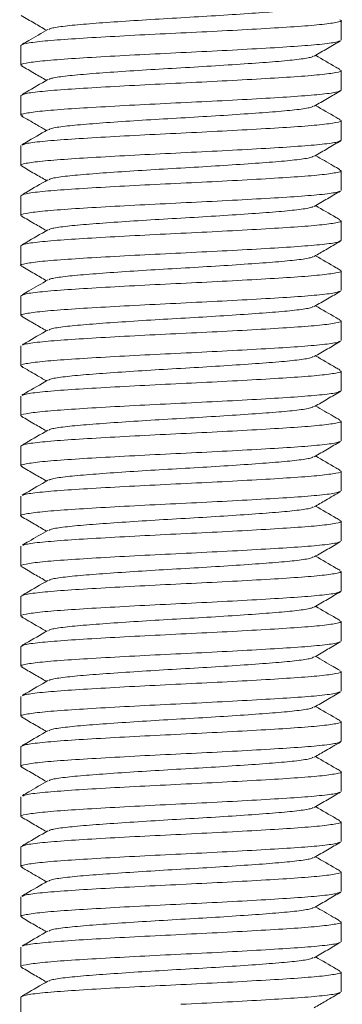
# Model space of a CAD drawing. Header units: millimetres. Extents: x 0 to 210, y 0 to 297.
# Tile 2 of 7: x 65 to 73, y 128 to 153. Entities that reach past the tile are written whole.
import ezdxf

# ---------------------------------------------------------------- set-up
doc = ezdxf.new("R2010")
doc.units = ezdxf.units.MM

msp = doc.modelspace()

# ---------------------------------------------------------------- linework, layer by layer
at = {"color": 7, "linetype": 'Continuous', "lineweight": 15}
for p, q in [((73.221, 152.075), (73.221, 152.567)), ((65.221, 151.942), (65.221, 151.45)), ((73.221, 150.825), (73.221, 151.317)), ((65.221, 150.692), (65.221, 150.2)), ((73.221, 149.575), (73.221, 150.067)), ((65.221, 149.442), (65.221, 148.95)), ((73.221, 148.325), (73.221, 148.817)), ((65.221, 148.192), (65.221, 147.7)), ((73.221, 147.075), (73.221, 147.567)), ((65.221, 146.942), (65.221, 146.45)), ((73.221, 145.825), (73.221, 146.317)), ((65.221, 145.692), (65.221, 145.2)), ((73.221, 144.575), (73.221, 145.067)), ((65.221, 144.442), (65.221, 143.95)), ((73.221, 143.325), (73.221, 143.817)), ((65.221, 143.192), (65.221, 142.7)), ((73.221, 142.075), (73.221, 142.567)), ((65.221, 141.942), (65.221, 141.45)), ((73.221, 140.825), (73.221, 141.317)), ((65.221, 140.692), (65.221, 140.2)), ((73.221, 139.575), (73.221, 140.067)), ((65.221, 139.442), (65.221, 138.95)), ((73.221, 138.325), (73.221, 138.817)), ((65.221, 138.192), (65.221, 137.7)), ((73.221, 137.075), (73.221, 137.567)), ((65.221, 136.942), (65.221, 136.45)), ((73.221, 135.825), (73.221, 136.317)), ((65.221, 135.692), (65.221, 135.2)), ((73.221, 134.575), (73.221, 135.067)), ((65.221, 134.442), (65.221, 133.95)), ((73.221, 133.325), (73.221, 133.817)), ((65.221, 133.192), (65.221, 132.7)), ((73.221, 132.075), (73.221, 132.567)), ((65.221, 131.942), (65.221, 131.45)), ((73.221, 130.825), (73.221, 131.317)), ((65.221, 130.692), (65.221, 130.2)), ((73.221, 129.575), (73.221, 130.067)), ((65.221, 129.442), (65.221, 128.95)), ((73.221, 128.325), (73.221, 128.817)), ((65.221, 128.192), (65.221, 127.564))]:
    msp.add_line(p, q, dxfattribs=at)
for points, knots in [([(72.522, 152.926), (72.506, 152.915), (72.464, 152.888), (72.144, 152.84), (71.614, 152.789), (70.912, 152.738), (70.097, 152.684), (69.221, 152.633), (68.346, 152.582), (67.531, 152.528), (66.829, 152.477), (66.298, 152.426), (65.978, 152.378), (65.937, 152.351), (65.921, 152.34)], [0, 0, 0, 0, 0.0544015, 0.1444488, 0.2329488, 0.3214487, 0.4114961, 0.499996, 0.588496, 0.6785433, 0.7670433, 0.8555432, 0.9455905, 1, 1, 1, 1]), ([(65.229, 152.687), (65.339, 152.624), (65.55, 152.502), (65.761, 152.379), (65.862, 152.321)], [0, 0, 0, 0, 0.521189, 1, 1, 1, 1]), ([(65.221, 151.942), (65.248, 151.958), (65.301, 151.992), (65.721, 152.047), (66.36, 152.098), (67.198, 152.149), (68.174, 152.203), (69.221, 152.254), (70.268, 152.305), (71.245, 152.359), (72.081, 152.41), (72.729, 152.461), (73.116, 152.516), (73.267, 152.554), (73.201, 152.575), (73.188, 152.579)], [0, 0, 0, 0, 0.081166, 0.163747, 0.244913, 0.326079, 0.40866, 0.489826, 0.570992, 0.653573, 0.734739, 0.815905, 0.898487, 0.979652, 1, 1, 1, 1]), ([(65.895, 152.34), (65.737, 152.248), (65.525, 152.125), (65.313, 152.003), (65.26, 151.972)], [0, 0, 0, 0, 0.7476079, 1, 1, 1, 1]), ([(73.179, 152.058), (73.158, 152.047), (73.108, 152.018), (72.719, 151.969), (72.084, 151.918), (71.244, 151.867), (70.269, 151.813), (69.221, 151.762), (68.174, 151.711), (67.198, 151.657), (66.362, 151.606), (65.714, 151.555), (65.325, 151.5), (65.175, 151.461), (65.248, 151.438), (65.266, 151.433)], [0, 0, 0, 0, 0.056517, 0.140733, 0.223505, 0.306277, 0.390493, 0.473265, 0.556037, 0.640253, 0.723025, 0.805797, 0.890013, 0.972785, 1, 1, 1, 1]), ([(72.549, 151.677), (72.658, 151.74), (72.878, 151.868), (73.098, 151.995), (73.208, 152.059)], [0, 0, 0, 0, 0.4998524, 1, 1, 1, 1]), ([(72.522, 151.676), (72.507, 151.666), (72.465, 151.638), (72.144, 151.59), (71.614, 151.539), (70.912, 151.488), (70.097, 151.434), (69.221, 151.383), (68.346, 151.332), (67.531, 151.278), (66.829, 151.227), (66.298, 151.176), (65.979, 151.128), (65.937, 151.101), (65.921, 151.09)], [0, 0, 0, 0, 0.054993, 0.145004, 0.233467, 0.321931, 0.411941, 0.500404, 0.588868, 0.678878, 0.767341, 0.855805, 0.945815, 1, 1, 1, 1]), ([(73.184, 151.346), (73.153, 151.364), (72.952, 151.48), (72.751, 151.597), (72.581, 151.696)], [0, 0, 0, 0, 0.1542065, 1, 1, 1, 1]), ([(65.236, 151.433), (65.346, 151.37), (65.554, 151.249), (65.763, 151.128), (65.861, 151.071)], [0, 0, 0, 0, 0.526966, 1, 1, 1, 1]), ([(65.221, 150.692), (65.248, 150.708), (65.301, 150.742), (65.721, 150.797), (66.36, 150.848), (67.198, 150.899), (68.174, 150.953), (69.221, 151.004), (70.268, 151.055), (71.245, 151.109), (72.081, 151.16), (72.729, 151.211), (73.118, 151.266), (73.268, 151.305), (73.195, 151.328), (73.177, 151.334)], [0, 0, 0, 0, 0.080639, 0.162685, 0.243324, 0.323963, 0.406009, 0.486648, 0.567287, 0.649333, 0.729972, 0.810611, 0.892657, 0.973296, 1, 1, 1, 1]), ([(65.895, 151.09), (65.714, 150.985), (65.502, 150.862), (65.29, 150.739), (65.259, 150.721)], [0, 0, 0, 0, 0.854004, 1, 1, 1, 1]), ([(73.221, 150.825), (73.195, 150.808), (73.142, 150.774), (72.722, 150.719), (72.083, 150.668), (71.244, 150.617), (70.269, 150.563), (69.221, 150.512), (68.174, 150.461), (67.198, 150.407), (66.362, 150.356), (65.714, 150.305), (65.325, 150.25), (65.175, 150.211), (65.248, 150.188), (65.267, 150.182)], [0, 0, 0, 0, 0.0805937, 0.1625934, 0.2431871, 0.3237807, 0.4057805, 0.4863741, 0.5669678, 0.6489675, 0.7295612, 0.8101548, 0.8921546, 0.9727482, 1, 1, 1, 1]), ([(72.548, 150.426), (72.658, 150.49), (72.878, 150.617), (73.097, 150.745), (73.207, 150.808)], [0, 0, 0, 0, 0.499861, 1, 1, 1, 1]), ([(72.522, 150.426), (72.506, 150.415), (72.464, 150.388), (72.144, 150.34), (71.614, 150.289), (70.912, 150.238), (70.097, 150.184), (69.221, 150.133), (68.346, 150.082), (67.531, 150.028), (66.829, 149.977), (66.297, 149.926), (65.971, 149.877), (65.929, 149.848), (65.912, 149.836)], [0, 0, 0, 0, 0.05402, 0.143419, 0.231282, 0.319145, 0.408544, 0.496407, 0.58427, 0.673669, 0.761532, 0.849395, 0.938794, 1, 1, 1, 1]), ([(73.185, 150.096), (73.154, 150.114), (72.953, 150.23), (72.752, 150.347), (72.581, 150.446)], [0, 0, 0, 0, 0.154492, 1, 1, 1, 1]), ([(65.237, 150.183), (65.36, 150.111), (65.568, 149.99), (65.777, 149.87), (65.862, 149.82)], [0, 0, 0, 0, 0.592149, 1, 1, 1, 1]), ([(65.255, 149.454), (65.277, 149.467), (65.328, 149.497), (65.723, 149.547), (66.359, 149.598), (67.199, 149.649), (68.174, 149.703), (69.221, 149.754), (70.268, 149.805), (71.245, 149.859), (72.081, 149.91), (72.729, 149.961), (73.118, 150.016), (73.268, 150.055), (73.196, 150.078), (73.178, 150.083)], [0, 0, 0, 0, 0.0617132, 0.1455107, 0.2278713, 0.3102319, 0.3940294, 0.47639, 0.5587506, 0.6425481, 0.7249087, 0.8072693, 0.8910668, 0.9734274, 1, 1, 1, 1]), ([(65.888, 149.836), (65.707, 149.731), (65.494, 149.607), (65.281, 149.484), (65.249, 149.465)], [0, 0, 0, 0, 0.849253, 1, 1, 1, 1]), ([(73.221, 149.575), (73.195, 149.558), (73.142, 149.524), (72.722, 149.469), (72.083, 149.418), (71.244, 149.367), (70.269, 149.313), (69.221, 149.262), (68.174, 149.211), (67.198, 149.157), (66.362, 149.106), (65.714, 149.055), (65.325, 149), (65.175, 148.961), (65.247, 148.939), (65.264, 148.933)], [0, 0, 0, 0, 0.08073, 0.162868, 0.243598, 0.324328, 0.406467, 0.487196, 0.567926, 0.650065, 0.730795, 0.811525, 0.893663, 0.974393, 1, 1, 1, 1]), ([(72.554, 149.18), (72.664, 149.244), (72.884, 149.371), (73.104, 149.499), (73.213, 149.562)], [0, 0, 0, 0, 0.4998651, 1, 1, 1, 1]), ([(72.531, 149.18), (72.514, 149.168), (72.472, 149.139), (72.145, 149.09), (71.614, 149.039), (70.912, 148.988), (70.097, 148.934), (69.221, 148.883), (68.346, 148.832), (67.531, 148.778), (66.829, 148.727), (66.298, 148.676), (65.978, 148.628), (65.937, 148.601), (65.921, 148.59)], [0, 0, 0, 0, 0.061194, 0.150593, 0.238456, 0.326319, 0.415718, 0.503581, 0.591444, 0.680843, 0.768706, 0.856569, 0.945968, 1, 1, 1, 1]), ([(73.183, 148.847), (73.13, 148.878), (72.929, 148.994), (72.728, 149.11), (72.581, 149.196)], [0, 0, 0, 0, 0.2662176, 1, 1, 1, 1]), ([(65.235, 148.934), (65.345, 148.87), (65.554, 148.749), (65.762, 148.628), (65.861, 148.571)], [0, 0, 0, 0, 0.526293, 1, 1, 1, 1]), ([(65.221, 148.192), (65.248, 148.208), (65.301, 148.242), (65.721, 148.297), (66.36, 148.348), (67.198, 148.399), (68.174, 148.453), (69.221, 148.504), (70.268, 148.555), (71.245, 148.609), (72.081, 148.66), (72.729, 148.711), (73.118, 148.766), (73.268, 148.805), (73.194, 148.828), (73.176, 148.834)], [0, 0, 0, 0, 0.080582, 0.16257, 0.243151, 0.323733, 0.405721, 0.486303, 0.566885, 0.648872, 0.729454, 0.810036, 0.892024, 0.972605, 1, 1, 1, 1]), ([(65.895, 148.59), (65.714, 148.485), (65.502, 148.362), (65.29, 148.239), (65.259, 148.221)], [0, 0, 0, 0, 0.853878, 1, 1, 1, 1]), ([(73.177, 148.308), (73.157, 148.296), (73.107, 148.268), (72.719, 148.219), (72.084, 148.168), (71.244, 148.117), (70.269, 148.063), (69.221, 148.012), (68.174, 147.961), (67.198, 147.907), (66.362, 147.856), (65.714, 147.805), (65.325, 147.75), (65.175, 147.711), (65.247, 147.688), (65.265, 147.683)], [0, 0, 0, 0, 0.055624, 0.139941, 0.222813, 0.305685, 0.390003, 0.472875, 0.555746, 0.640064, 0.722936, 0.805808, 0.890126, 0.972997, 1, 1, 1, 1]), ([(72.548, 147.926), (72.658, 147.99), (72.877, 148.117), (73.097, 148.245), (73.207, 148.308)], [0, 0, 0, 0, 0.499863, 1, 1, 1, 1]), ([(73.184, 147.596), (73.153, 147.614), (72.952, 147.731), (72.751, 147.847), (72.581, 147.946)], [0, 0, 0, 0, 0.15413, 1, 1, 1, 1]), ([(65.235, 147.683), (65.345, 147.62), (65.554, 147.499), (65.763, 147.378), (65.861, 147.321)], [0, 0, 0, 0, 0.526785, 1, 1, 1, 1]), ([(72.521, 147.926), (72.506, 147.915), (72.464, 147.888), (72.144, 147.84), (71.614, 147.789), (70.912, 147.738), (70.097, 147.684), (69.221, 147.633), (68.346, 147.582), (67.531, 147.528), (66.829, 147.477), (66.298, 147.426), (65.978, 147.378), (65.936, 147.35), (65.92, 147.34)], [0, 0, 0, 0, 0.054173, 0.144183, 0.232647, 0.32111, 0.41112, 0.499584, 0.588047, 0.678057, 0.766521, 0.854984, 0.944994, 1, 1, 1, 1]), ([(65.221, 146.942), (65.248, 146.958), (65.301, 146.992), (65.721, 147.047), (66.36, 147.098), (67.198, 147.149), (68.174, 147.203), (69.221, 147.254), (70.268, 147.305), (71.245, 147.359), (72.081, 147.41), (72.729, 147.461), (73.118, 147.516), (73.268, 147.555), (73.195, 147.578), (73.176, 147.584)], [0, 0, 0, 0, 0.080622, 0.16265, 0.243271, 0.323893, 0.405921, 0.486542, 0.567164, 0.649192, 0.729814, 0.810435, 0.892463, 0.973085, 1, 1, 1, 1]), ([(65.894, 147.34), (65.713, 147.235), (65.501, 147.111), (65.289, 146.989), (65.258, 146.971)], [0, 0, 0, 0, 0.853459, 1, 1, 1, 1]), ([(73.221, 147.075), (73.195, 147.058), (73.142, 147.024), (72.722, 146.969), (72.083, 146.918), (71.244, 146.867), (70.269, 146.813), (69.221, 146.762), (68.174, 146.711), (67.198, 146.657), (66.362, 146.606), (65.714, 146.555), (65.327, 146.5), (65.176, 146.462), (65.241, 146.441), (65.254, 146.437)], [0, 0, 0, 0, 0.081201, 0.163818, 0.245019, 0.32622, 0.408837, 0.490038, 0.571238, 0.653856, 0.735056, 0.816257, 0.898875, 0.980075, 1, 1, 1, 1]), ([(72.548, 146.676), (72.644, 146.732), (72.863, 146.859), (73.083, 146.986), (73.206, 147.058)], [0, 0, 0, 0, 0.437524, 1, 1, 1, 1]), ([(72.522, 146.676), (72.506, 146.665), (72.464, 146.638), (72.144, 146.59), (71.614, 146.539), (70.912, 146.488), (70.097, 146.434), (69.221, 146.383), (68.346, 146.332), (67.531, 146.278), (66.829, 146.227), (66.298, 146.176), (65.978, 146.128), (65.937, 146.101), (65.921, 146.09)], [0, 0, 0, 0, 0.054402, 0.144449, 0.232949, 0.321449, 0.411496, 0.499996, 0.588496, 0.678543, 0.767043, 0.855543, 0.945591, 1, 1, 1, 1]), ([(73.194, 146.34), (73.162, 146.359), (72.957, 146.477), (72.753, 146.595), (72.581, 146.695)], [0, 0, 0, 0, 0.157297, 1, 1, 1, 1]), ([(65.221, 145.692), (65.248, 145.708), (65.301, 145.742), (65.721, 145.797), (66.36, 145.848), (67.198, 145.899), (68.174, 145.953), (69.221, 146.004), (70.268, 146.055), (71.245, 146.109), (72.081, 146.16), (72.729, 146.211), (73.116, 146.266), (73.267, 146.304), (73.201, 146.325), (73.188, 146.329)], [0, 0, 0, 0, 0.081166, 0.163747, 0.244913, 0.326079, 0.40866, 0.489826, 0.570992, 0.653573, 0.734739, 0.815905, 0.898487, 0.979652, 1, 1, 1, 1]), ([(65.229, 146.437), (65.339, 146.374), (65.55, 146.252), (65.761, 146.129), (65.862, 146.071)], [0, 0, 0, 0, 0.521189, 1, 1, 1, 1]), ([(65.895, 146.09), (65.737, 145.998), (65.525, 145.875), (65.313, 145.753), (65.26, 145.722)], [0, 0, 0, 0, 0.747608, 1, 1, 1, 1]), ([(73.179, 145.808), (73.158, 145.797), (73.108, 145.768), (72.719, 145.719), (72.084, 145.668), (71.244, 145.617), (70.269, 145.563), (69.221, 145.512), (68.174, 145.461), (67.198, 145.407), (66.362, 145.356), (65.714, 145.305), (65.325, 145.25), (65.175, 145.211), (65.248, 145.188), (65.266, 145.183)], [0, 0, 0, 0, 0.056517, 0.140733, 0.223505, 0.306277, 0.390493, 0.473265, 0.556037, 0.640253, 0.723025, 0.805797, 0.890013, 0.972785, 1, 1, 1, 1]), ([(72.549, 145.427), (72.658, 145.49), (72.878, 145.618), (73.098, 145.745), (73.208, 145.809)], [0, 0, 0, 0, 0.499852, 1, 1, 1, 1]), ([(72.522, 145.426), (72.507, 145.416), (72.465, 145.388), (72.144, 145.34), (71.614, 145.289), (70.912, 145.238), (70.097, 145.184), (69.221, 145.133), (68.346, 145.082), (67.531, 145.028), (66.829, 144.977), (66.298, 144.926), (65.979, 144.878), (65.937, 144.851), (65.921, 144.84)], [0, 0, 0, 0, 0.054993, 0.145004, 0.233467, 0.321931, 0.411941, 0.500404, 0.588868, 0.678878, 0.767341, 0.855805, 0.945815, 1, 1, 1, 1]), ([(73.184, 145.096), (73.153, 145.114), (72.952, 145.23), (72.751, 145.347), (72.581, 145.446)], [0, 0, 0, 0, 0.154206, 1, 1, 1, 1]), ([(65.236, 145.183), (65.346, 145.12), (65.554, 144.999), (65.763, 144.878), (65.861, 144.821)], [0, 0, 0, 0, 0.526966, 1, 1, 1, 1]), ([(65.266, 144.459), (65.286, 144.47), (65.336, 144.498), (65.724, 144.547), (66.359, 144.598), (67.199, 144.649), (68.174, 144.703), (69.221, 144.754), (70.268, 144.805), (71.245, 144.859), (72.081, 144.91), (72.729, 144.961), (73.118, 145.016), (73.268, 145.055), (73.195, 145.078), (73.177, 145.084)], [0, 0, 0, 0, 0.055204, 0.13952, 0.22239, 0.30526, 0.389576, 0.472446, 0.555316, 0.639631, 0.722501, 0.805371, 0.889687, 0.972557, 1, 1, 1, 1]), ([(65.895, 144.84), (65.714, 144.735), (65.502, 144.612), (65.29, 144.489), (65.259, 144.471)], [0, 0, 0, 0, 0.854004, 1, 1, 1, 1]), ([(73.177, 144.558), (73.157, 144.546), (73.107, 144.518), (72.719, 144.469), (72.084, 144.418), (71.244, 144.367), (70.269, 144.313), (69.221, 144.262), (68.174, 144.211), (67.198, 144.157), (66.362, 144.106), (65.714, 144.055), (65.325, 144), (65.175, 143.961), (65.248, 143.938), (65.267, 143.932)], [0, 0, 0, 0, 0.055799, 0.14001, 0.222777, 0.305544, 0.389755, 0.472522, 0.55529, 0.639501, 0.722268, 0.805035, 0.889246, 0.972013, 1, 1, 1, 1]), ([(72.548, 144.176), (72.658, 144.24), (72.878, 144.367), (73.097, 144.495), (73.207, 144.558)], [0, 0, 0, 0, 0.499861, 1, 1, 1, 1]), ([(72.522, 144.176), (72.506, 144.165), (72.464, 144.138), (72.144, 144.09), (71.614, 144.039), (70.912, 143.988), (70.097, 143.934), (69.221, 143.883), (68.346, 143.832), (67.531, 143.778), (66.829, 143.727), (66.297, 143.676), (65.971, 143.627), (65.929, 143.598), (65.912, 143.586)], [0, 0, 0, 0, 0.05402, 0.143419, 0.231282, 0.319145, 0.408544, 0.496407, 0.58427, 0.673669, 0.761532, 0.849395, 0.938794, 1, 1, 1, 1]), ([(73.185, 143.846), (73.154, 143.864), (72.953, 143.98), (72.752, 144.097), (72.581, 144.196)], [0, 0, 0, 0, 0.154492, 1, 1, 1, 1]), ([(65.237, 143.933), (65.36, 143.861), (65.568, 143.74), (65.777, 143.62), (65.862, 143.57)], [0, 0, 0, 0, 0.592149, 1, 1, 1, 1]), ([(65.255, 143.204), (65.277, 143.217), (65.328, 143.247), (65.723, 143.297), (66.359, 143.348), (67.199, 143.399), (68.174, 143.453), (69.221, 143.504), (70.268, 143.555), (71.245, 143.609), (72.081, 143.66), (72.729, 143.711), (73.118, 143.766), (73.268, 143.805), (73.196, 143.828), (73.178, 143.833)], [0, 0, 0, 0, 0.061713, 0.145511, 0.227871, 0.310232, 0.394029, 0.47639, 0.558751, 0.642548, 0.724909, 0.807269, 0.891067, 0.973427, 1, 1, 1, 1]), ([(65.888, 143.586), (65.707, 143.481), (65.494, 143.357), (65.281, 143.234), (65.249, 143.215)], [0, 0, 0, 0, 0.8492527, 1, 1, 1, 1]), ([(73.188, 143.312), (73.167, 143.299), (73.116, 143.269), (72.72, 143.219), (72.083, 143.168), (71.244, 143.117), (70.269, 143.063), (69.221, 143.012), (68.174, 142.961), (67.198, 142.907), (66.362, 142.856), (65.714, 142.805), (65.325, 142.75), (65.175, 142.711), (65.247, 142.689), (65.264, 142.683)], [0, 0, 0, 0, 0.062152, 0.14595, 0.228312, 0.310673, 0.394471, 0.476833, 0.559194, 0.642993, 0.725354, 0.807716, 0.891514, 0.973875, 1, 1, 1, 1]), ([(72.554, 142.93), (72.664, 142.994), (72.884, 143.121), (73.104, 143.249), (73.213, 143.312)], [0, 0, 0, 0, 0.4998651, 1, 1, 1, 1]), ([(72.531, 142.93), (72.514, 142.918), (72.472, 142.889), (72.145, 142.84), (71.614, 142.789), (70.912, 142.738), (70.097, 142.684), (69.221, 142.633), (68.346, 142.582), (67.531, 142.528), (66.829, 142.477), (66.298, 142.426), (65.978, 142.378), (65.937, 142.351), (65.921, 142.34)], [0, 0, 0, 0, 0.061194, 0.150593, 0.238456, 0.326319, 0.415718, 0.503581, 0.591444, 0.680843, 0.768706, 0.856569, 0.945968, 1, 1, 1, 1]), ([(73.183, 142.597), (73.13, 142.628), (72.929, 142.744), (72.728, 142.86), (72.581, 142.946)], [0, 0, 0, 0, 0.266218, 1, 1, 1, 1]), ([(65.221, 141.942), (65.248, 141.958), (65.301, 141.992), (65.721, 142.047), (66.36, 142.098), (67.198, 142.149), (68.174, 142.203), (69.221, 142.254), (70.268, 142.305), (71.245, 142.359), (72.081, 142.41), (72.729, 142.461), (73.118, 142.516), (73.268, 142.555), (73.194, 142.578), (73.176, 142.584)], [0, 0, 0, 0, 0.080582, 0.16257, 0.243151, 0.323733, 0.405721, 0.486303, 0.566885, 0.648872, 0.729454, 0.810036, 0.892024, 0.972605, 1, 1, 1, 1]), ([(65.235, 142.684), (65.345, 142.62), (65.554, 142.499), (65.762, 142.378), (65.861, 142.321)], [0, 0, 0, 0, 0.526293, 1, 1, 1, 1]), ([(65.895, 142.34), (65.714, 142.235), (65.502, 142.112), (65.29, 141.989), (65.259, 141.971)], [0, 0, 0, 0, 0.8538777, 1, 1, 1, 1]), ([(73.177, 142.058), (73.157, 142.046), (73.107, 142.018), (72.719, 141.969), (72.084, 141.918), (71.244, 141.867), (70.269, 141.813), (69.221, 141.762), (68.174, 141.711), (67.198, 141.657), (66.362, 141.606), (65.714, 141.555), (65.325, 141.5), (65.175, 141.461), (65.247, 141.438), (65.265, 141.433)], [0, 0, 0, 0, 0.055624, 0.139941, 0.222813, 0.305685, 0.390003, 0.472875, 0.555746, 0.640064, 0.722936, 0.805808, 0.890126, 0.972997, 1, 1, 1, 1]), ([(72.548, 141.676), (72.658, 141.74), (72.877, 141.867), (73.097, 141.995), (73.207, 142.058)], [0, 0, 0, 0, 0.499863, 1, 1, 1, 1]), ([(72.521, 141.676), (72.506, 141.665), (72.464, 141.638), (72.144, 141.59), (71.614, 141.539), (70.912, 141.488), (70.097, 141.434), (69.221, 141.383), (68.346, 141.332), (67.531, 141.278), (66.829, 141.227), (66.298, 141.176), (65.978, 141.128), (65.936, 141.1), (65.92, 141.09)], [0, 0, 0, 0, 0.054173, 0.144183, 0.232647, 0.32111, 0.41112, 0.499584, 0.588047, 0.678057, 0.766521, 0.854984, 0.944994, 1, 1, 1, 1]), ([(73.184, 141.346), (73.153, 141.364), (72.952, 141.481), (72.751, 141.597), (72.581, 141.696)], [0, 0, 0, 0, 0.15413, 1, 1, 1, 1]), ([(65.235, 141.433), (65.345, 141.37), (65.554, 141.249), (65.763, 141.128), (65.861, 141.071)], [0, 0, 0, 0, 0.526785, 1, 1, 1, 1]), ([(65.265, 140.708), (65.285, 140.72), (65.335, 140.748), (65.724, 140.797), (66.359, 140.848), (67.199, 140.899), (68.174, 140.953), (69.221, 141.004), (70.268, 141.055), (71.245, 141.109), (72.081, 141.16), (72.729, 141.211), (73.118, 141.266), (73.268, 141.305), (73.195, 141.328), (73.176, 141.334)], [0, 0, 0, 0, 0.056068, 0.140287, 0.223062, 0.305837, 0.390055, 0.47283, 0.555605, 0.639823, 0.722598, 0.805373, 0.889592, 0.972366, 1, 1, 1, 1]), ([(65.894, 141.09), (65.713, 140.985), (65.501, 140.861), (65.289, 140.739), (65.258, 140.721)], [0, 0, 0, 0, 0.853459, 1, 1, 1, 1]), ([(73.176, 140.807), (73.156, 140.796), (73.106, 140.768), (72.719, 140.719), (72.084, 140.668), (71.244, 140.617), (70.269, 140.563), (69.221, 140.512), (68.174, 140.461), (67.198, 140.407), (66.362, 140.356), (65.714, 140.305), (65.327, 140.25), (65.176, 140.212), (65.241, 140.191), (65.254, 140.187)], [0, 0, 0, 0, 0.055261, 0.140211, 0.223704, 0.307197, 0.392147, 0.47564, 0.559133, 0.644083, 0.727577, 0.81107, 0.89602, 0.979513, 1, 1, 1, 1]), ([(72.548, 140.426), (72.644, 140.482), (72.863, 140.609), (73.083, 140.736), (73.206, 140.808)], [0, 0, 0, 0, 0.437524, 1, 1, 1, 1]), ([(72.522, 140.426), (72.506, 140.415), (72.464, 140.388), (72.144, 140.34), (71.614, 140.289), (70.912, 140.238), (70.097, 140.184), (69.221, 140.133), (68.346, 140.082), (67.531, 140.028), (66.829, 139.977), (66.298, 139.926), (65.978, 139.878), (65.937, 139.851), (65.921, 139.84)], [0, 0, 0, 0, 0.054402, 0.144449, 0.232949, 0.321449, 0.411496, 0.499996, 0.588496, 0.678543, 0.767043, 0.855543, 0.945591, 1, 1, 1, 1]), ([(73.194, 140.09), (73.162, 140.109), (72.957, 140.227), (72.753, 140.345), (72.581, 140.445)], [0, 0, 0, 0, 0.157297, 1, 1, 1, 1]), ([(65.229, 140.187), (65.339, 140.124), (65.55, 140.002), (65.761, 139.879), (65.862, 139.821)], [0, 0, 0, 0, 0.521189, 1, 1, 1, 1]), ([(65.267, 139.459), (65.287, 139.47), (65.337, 139.498), (65.724, 139.547), (66.359, 139.598), (67.199, 139.649), (68.174, 139.703), (69.221, 139.754), (70.268, 139.805), (71.245, 139.859), (72.081, 139.91), (72.729, 139.961), (73.116, 140.016), (73.267, 140.054), (73.201, 140.075), (73.188, 140.079)], [0, 0, 0, 0, 0.055093, 0.140018, 0.223487, 0.306956, 0.391881, 0.475349, 0.558818, 0.643743, 0.727212, 0.810681, 0.895606, 0.979075, 1, 1, 1, 1]), ([(65.895, 139.84), (65.737, 139.748), (65.525, 139.625), (65.313, 139.503), (65.26, 139.472)], [0, 0, 0, 0, 0.747608, 1, 1, 1, 1]), ([(73.179, 139.558), (73.158, 139.547), (73.108, 139.518), (72.719, 139.469), (72.084, 139.418), (71.244, 139.367), (70.269, 139.313), (69.221, 139.262), (68.174, 139.211), (67.198, 139.157), (66.362, 139.106), (65.714, 139.055), (65.325, 139), (65.175, 138.961), (65.248, 138.938), (65.266, 138.933)], [0, 0, 0, 0, 0.0565171, 0.1407331, 0.2235051, 0.306277, 0.390493, 0.4732649, 0.5560369, 0.6402529, 0.7230248, 0.8057967, 0.8900127, 0.9727847, 1, 1, 1, 1]), ([(72.549, 139.177), (72.658, 139.24), (72.878, 139.368), (73.098, 139.495), (73.208, 139.559)], [0, 0, 0, 0, 0.499852, 1, 1, 1, 1]), ([(72.522, 139.176), (72.507, 139.166), (72.465, 139.138), (72.144, 139.09), (71.614, 139.039), (70.912, 138.988), (70.097, 138.934), (69.221, 138.883), (68.346, 138.832), (67.531, 138.778), (66.829, 138.727), (66.298, 138.676), (65.979, 138.628), (65.937, 138.601), (65.921, 138.59)], [0, 0, 0, 0, 0.054993, 0.145004, 0.233467, 0.321931, 0.411941, 0.500404, 0.588868, 0.678878, 0.767341, 0.855805, 0.945815, 1, 1, 1, 1]), ([(73.184, 138.846), (73.153, 138.864), (72.952, 138.98), (72.751, 139.097), (72.581, 139.196)], [0, 0, 0, 0, 0.154206, 1, 1, 1, 1]), ([(65.236, 138.933), (65.346, 138.87), (65.554, 138.749), (65.763, 138.628), (65.861, 138.571)], [0, 0, 0, 0, 0.526966, 1, 1, 1, 1]), ([(65.221, 138.192), (65.248, 138.208), (65.301, 138.242), (65.721, 138.297), (66.36, 138.348), (67.198, 138.399), (68.174, 138.453), (69.221, 138.504), (70.268, 138.555), (71.245, 138.609), (72.081, 138.66), (72.729, 138.711), (73.118, 138.766), (73.268, 138.805), (73.195, 138.828), (73.177, 138.834)], [0, 0, 0, 0, 0.080639, 0.162685, 0.243324, 0.323963, 0.406009, 0.486648, 0.567287, 0.649333, 0.729972, 0.810611, 0.892657, 0.973296, 1, 1, 1, 1]), ([(65.895, 138.59), (65.714, 138.485), (65.502, 138.362), (65.29, 138.239), (65.259, 138.221)], [0, 0, 0, 0, 0.854004, 1, 1, 1, 1]), ([(73.221, 138.325), (73.195, 138.308), (73.142, 138.274), (72.722, 138.219), (72.083, 138.168), (71.244, 138.117), (70.269, 138.063), (69.221, 138.012), (68.174, 137.961), (67.198, 137.907), (66.362, 137.856), (65.714, 137.805), (65.325, 137.75), (65.175, 137.711), (65.248, 137.688), (65.267, 137.682)], [0, 0, 0, 0, 0.080594, 0.162593, 0.243187, 0.323781, 0.40578, 0.486374, 0.566968, 0.648968, 0.729561, 0.810155, 0.892155, 0.972748, 1, 1, 1, 1]), ([(72.548, 137.926), (72.658, 137.99), (72.878, 138.117), (73.097, 138.245), (73.207, 138.308)], [0, 0, 0, 0, 0.499861, 1, 1, 1, 1]), ([(72.522, 137.926), (72.506, 137.915), (72.464, 137.888), (72.144, 137.84), (71.614, 137.789), (70.912, 137.738), (70.097, 137.684), (69.221, 137.633), (68.346, 137.582), (67.531, 137.528), (66.829, 137.477), (66.297, 137.426), (65.971, 137.377), (65.929, 137.348), (65.912, 137.336)], [0, 0, 0, 0, 0.05402, 0.143419, 0.231282, 0.319145, 0.408544, 0.496407, 0.58427, 0.673669, 0.761532, 0.849395, 0.938794, 1, 1, 1, 1]), ([(73.185, 137.596), (73.154, 137.614), (72.953, 137.73), (72.752, 137.847), (72.581, 137.946)], [0, 0, 0, 0, 0.154492, 1, 1, 1, 1]), ([(65.237, 137.683), (65.36, 137.611), (65.568, 137.49), (65.777, 137.37), (65.862, 137.32)], [0, 0, 0, 0, 0.592149, 1, 1, 1, 1]), ([(65.221, 136.942), (65.248, 136.958), (65.301, 136.992), (65.721, 137.047), (66.36, 137.098), (67.198, 137.149), (68.174, 137.203), (69.221, 137.254), (70.268, 137.305), (71.245, 137.359), (72.081, 137.41), (72.729, 137.461), (73.118, 137.516), (73.268, 137.555), (73.196, 137.578), (73.178, 137.583)], [0, 0, 0, 0, 0.080694, 0.162797, 0.243491, 0.324186, 0.406288, 0.486982, 0.567677, 0.649779, 0.730474, 0.811168, 0.89327, 0.973965, 1, 1, 1, 1]), ([(65.888, 137.336), (65.707, 137.231), (65.494, 137.107), (65.281, 136.984), (65.249, 136.965)], [0, 0, 0, 0, 0.849253, 1, 1, 1, 1]), ([(73.188, 137.062), (73.167, 137.049), (73.116, 137.019), (72.72, 136.969), (72.083, 136.918), (71.244, 136.867), (70.269, 136.813), (69.221, 136.762), (68.174, 136.711), (67.198, 136.657), (66.362, 136.606), (65.714, 136.555), (65.325, 136.5), (65.175, 136.461), (65.247, 136.439), (65.264, 136.433)], [0, 0, 0, 0, 0.062152, 0.14595, 0.228312, 0.310673, 0.394471, 0.476833, 0.559194, 0.642993, 0.725354, 0.807716, 0.891514, 0.973875, 1, 1, 1, 1]), ([(72.554, 136.68), (72.664, 136.744), (72.884, 136.871), (73.104, 136.999), (73.213, 137.062)], [0, 0, 0, 0, 0.499865, 1, 1, 1, 1]), ([(72.531, 136.68), (72.514, 136.668), (72.472, 136.639), (72.145, 136.59), (71.614, 136.539), (70.912, 136.488), (70.097, 136.434), (69.221, 136.383), (68.346, 136.332), (67.531, 136.278), (66.829, 136.227), (66.298, 136.176), (65.978, 136.128), (65.937, 136.101), (65.921, 136.09)], [0, 0, 0, 0, 0.061194, 0.150593, 0.238456, 0.326319, 0.415718, 0.503581, 0.591444, 0.680843, 0.768706, 0.856569, 0.945968, 1, 1, 1, 1]), ([(73.183, 136.347), (73.13, 136.378), (72.929, 136.494), (72.728, 136.61), (72.581, 136.696)], [0, 0, 0, 0, 0.266218, 1, 1, 1, 1]), ([(65.235, 136.434), (65.345, 136.37), (65.554, 136.249), (65.762, 136.128), (65.861, 136.071)], [0, 0, 0, 0, 0.526293, 1, 1, 1, 1]), ([(65.266, 135.709), (65.286, 135.72), (65.336, 135.748), (65.724, 135.797), (66.359, 135.848), (67.199, 135.899), (68.174, 135.953), (69.221, 136.004), (70.268, 136.055), (71.245, 136.109), (72.081, 136.16), (72.729, 136.211), (73.118, 136.266), (73.268, 136.305), (73.194, 136.328), (73.176, 136.334)], [0, 0, 0, 0, 0.055374, 0.13961, 0.222401, 0.305192, 0.389428, 0.472219, 0.55501, 0.639245, 0.722037, 0.804828, 0.889063, 0.971854, 1, 1, 1, 1]), ([(65.895, 136.09), (65.714, 135.985), (65.502, 135.862), (65.29, 135.739), (65.259, 135.721)], [0, 0, 0, 0, 0.8538777, 1, 1, 1, 1]), ([(73.177, 135.808), (73.157, 135.796), (73.107, 135.768), (72.719, 135.719), (72.084, 135.668), (71.244, 135.617), (70.269, 135.563), (69.221, 135.512), (68.174, 135.461), (67.198, 135.407), (66.362, 135.356), (65.714, 135.305), (65.325, 135.25), (65.175, 135.211), (65.247, 135.188), (65.265, 135.183)], [0, 0, 0, 0, 0.055624, 0.139941, 0.222813, 0.305685, 0.390003, 0.472875, 0.555746, 0.640064, 0.722936, 0.805808, 0.890126, 0.972997, 1, 1, 1, 1]), ([(72.548, 135.426), (72.658, 135.49), (72.877, 135.617), (73.097, 135.745), (73.207, 135.808)], [0, 0, 0, 0, 0.499863, 1, 1, 1, 1]), ([(72.521, 135.426), (72.506, 135.415), (72.464, 135.388), (72.144, 135.34), (71.614, 135.289), (70.912, 135.238), (70.097, 135.184), (69.221, 135.133), (68.346, 135.082), (67.531, 135.028), (66.829, 134.977), (66.298, 134.926), (65.978, 134.878), (65.936, 134.85), (65.92, 134.84)], [0, 0, 0, 0, 0.054173, 0.144183, 0.232647, 0.32111, 0.41112, 0.499584, 0.588047, 0.678057, 0.766521, 0.854984, 0.944994, 1, 1, 1, 1]), ([(73.184, 135.096), (73.153, 135.114), (72.952, 135.231), (72.751, 135.347), (72.581, 135.446)], [0, 0, 0, 0, 0.15413, 1, 1, 1, 1]), ([(65.235, 135.183), (65.345, 135.12), (65.554, 134.999), (65.763, 134.878), (65.861, 134.821)], [0, 0, 0, 0, 0.526785, 1, 1, 1, 1]), ([(65.221, 134.442), (65.248, 134.458), (65.301, 134.492), (65.721, 134.547), (66.36, 134.598), (67.198, 134.649), (68.174, 134.703), (69.221, 134.754), (70.268, 134.805), (71.245, 134.859), (72.081, 134.91), (72.729, 134.961), (73.118, 135.016), (73.268, 135.055), (73.195, 135.078), (73.176, 135.084)], [0, 0, 0, 0, 0.080622, 0.16265, 0.243271, 0.323893, 0.405921, 0.486542, 0.567164, 0.649192, 0.729814, 0.810435, 0.892463, 0.973085, 1, 1, 1, 1]), ([(65.894, 134.84), (65.713, 134.735), (65.501, 134.611), (65.289, 134.489), (65.258, 134.471)], [0, 0, 0, 0, 0.853459, 1, 1, 1, 1]), ([(73.221, 134.575), (73.195, 134.558), (73.142, 134.524), (72.722, 134.469), (72.083, 134.418), (71.244, 134.367), (70.269, 134.313), (69.221, 134.262), (68.174, 134.211), (67.198, 134.157), (66.362, 134.106), (65.714, 134.055), (65.327, 134), (65.176, 133.962), (65.241, 133.941), (65.254, 133.937)], [0, 0, 0, 0, 0.0812007, 0.1638181, 0.2450188, 0.3262195, 0.4088369, 0.4900376, 0.5712383, 0.6538557, 0.7350564, 0.8162572, 0.8988745, 0.9800753, 1, 1, 1, 1]), ([(72.548, 134.176), (72.644, 134.232), (72.863, 134.359), (73.083, 134.486), (73.206, 134.558)], [0, 0, 0, 0, 0.437524, 1, 1, 1, 1]), ([(72.522, 134.176), (72.506, 134.165), (72.464, 134.138), (72.144, 134.09), (71.614, 134.039), (70.912, 133.988), (70.097, 133.934), (69.221, 133.883), (68.346, 133.832), (67.531, 133.778), (66.829, 133.727), (66.298, 133.676), (65.978, 133.628), (65.937, 133.601), (65.921, 133.59)], [0, 0, 0, 0, 0.054402, 0.144449, 0.232949, 0.321449, 0.411496, 0.499996, 0.588496, 0.678543, 0.767043, 0.855543, 0.945591, 1, 1, 1, 1]), ([(73.194, 133.84), (73.162, 133.859), (72.957, 133.977), (72.753, 134.095), (72.581, 134.195)], [0, 0, 0, 0, 0.157297, 1, 1, 1, 1]), ([(65.229, 133.937), (65.339, 133.874), (65.55, 133.752), (65.761, 133.629), (65.862, 133.571)], [0, 0, 0, 0, 0.521189, 1, 1, 1, 1]), ([(65.267, 133.209), (65.287, 133.22), (65.337, 133.248), (65.724, 133.297), (66.359, 133.348), (67.199, 133.399), (68.174, 133.453), (69.221, 133.504), (70.268, 133.555), (71.245, 133.609), (72.081, 133.66), (72.729, 133.711), (73.116, 133.766), (73.267, 133.804), (73.201, 133.825), (73.188, 133.829)], [0, 0, 0, 0, 0.055093, 0.140018, 0.223487, 0.306956, 0.391881, 0.475349, 0.558818, 0.643743, 0.727212, 0.810681, 0.895606, 0.979075, 1, 1, 1, 1]), ([(65.895, 133.59), (65.737, 133.498), (65.525, 133.375), (65.313, 133.253), (65.26, 133.222)], [0, 0, 0, 0, 0.747608, 1, 1, 1, 1]), ([(73.179, 133.308), (73.158, 133.297), (73.108, 133.268), (72.719, 133.219), (72.084, 133.168), (71.244, 133.117), (70.269, 133.063), (69.221, 133.012), (68.174, 132.961), (67.198, 132.907), (66.362, 132.856), (65.714, 132.805), (65.325, 132.75), (65.175, 132.711), (65.248, 132.688), (65.266, 132.683)], [0, 0, 0, 0, 0.056517, 0.140733, 0.223505, 0.306277, 0.390493, 0.473265, 0.556037, 0.640253, 0.723025, 0.805797, 0.890013, 0.972785, 1, 1, 1, 1]), ([(72.549, 132.927), (72.658, 132.99), (72.878, 133.118), (73.098, 133.245), (73.208, 133.309)], [0, 0, 0, 0, 0.499852, 1, 1, 1, 1]), ([(73.184, 132.596), (73.153, 132.614), (72.952, 132.73), (72.751, 132.847), (72.581, 132.946)], [0, 0, 0, 0, 0.154206, 1, 1, 1, 1]), ([(72.522, 132.926), (72.507, 132.916), (72.465, 132.888), (72.144, 132.84), (71.614, 132.789), (70.912, 132.738), (70.097, 132.684), (69.221, 132.633), (68.346, 132.582), (67.531, 132.528), (66.829, 132.477), (66.298, 132.426), (65.979, 132.378), (65.937, 132.351), (65.921, 132.34)], [0, 0, 0, 0, 0.054993, 0.145004, 0.233467, 0.321931, 0.411941, 0.500404, 0.588868, 0.678878, 0.767341, 0.855805, 0.945815, 1, 1, 1, 1]), ([(65.221, 131.942), (65.248, 131.958), (65.301, 131.992), (65.721, 132.047), (66.36, 132.098), (67.198, 132.149), (68.174, 132.203), (69.221, 132.254), (70.268, 132.305), (71.245, 132.359), (72.081, 132.41), (72.729, 132.461), (73.118, 132.516), (73.268, 132.555), (73.195, 132.578), (73.177, 132.584)], [0, 0, 0, 0, 0.080639, 0.162685, 0.243324, 0.323963, 0.406009, 0.486648, 0.567287, 0.649333, 0.729972, 0.810611, 0.892657, 0.973296, 1, 1, 1, 1]), ([(65.236, 132.683), (65.346, 132.62), (65.554, 132.499), (65.763, 132.378), (65.861, 132.321)], [0, 0, 0, 0, 0.526966, 1, 1, 1, 1]), ([(65.895, 132.34), (65.714, 132.235), (65.502, 132.112), (65.29, 131.989), (65.259, 131.971)], [0, 0, 0, 0, 0.854004, 1, 1, 1, 1]), ([(73.177, 132.058), (73.157, 132.046), (73.107, 132.018), (72.719, 131.969), (72.084, 131.918), (71.244, 131.867), (70.269, 131.813), (69.221, 131.762), (68.174, 131.711), (67.198, 131.657), (66.362, 131.606), (65.714, 131.555), (65.325, 131.5), (65.175, 131.461), (65.248, 131.438), (65.267, 131.432)], [0, 0, 0, 0, 0.055799, 0.14001, 0.222777, 0.305544, 0.389755, 0.472522, 0.55529, 0.639501, 0.722268, 0.805035, 0.889246, 0.972013, 1, 1, 1, 1]), ([(72.548, 131.676), (72.658, 131.74), (72.878, 131.867), (73.097, 131.995), (73.207, 132.058)], [0, 0, 0, 0, 0.499861, 1, 1, 1, 1]), ([(72.522, 131.676), (72.506, 131.665), (72.464, 131.638), (72.144, 131.59), (71.614, 131.539), (70.912, 131.488), (70.097, 131.434), (69.221, 131.383), (68.346, 131.332), (67.531, 131.278), (66.829, 131.227), (66.297, 131.176), (65.971, 131.127), (65.929, 131.098), (65.912, 131.086)], [0, 0, 0, 0, 0.05402, 0.143419, 0.231282, 0.319145, 0.408544, 0.496407, 0.58427, 0.673669, 0.761532, 0.849395, 0.938794, 1, 1, 1, 1]), ([(73.185, 131.346), (73.154, 131.364), (72.953, 131.48), (72.752, 131.597), (72.581, 131.696)], [0, 0, 0, 0, 0.154492, 1, 1, 1, 1]), ([(65.237, 131.433), (65.36, 131.361), (65.568, 131.24), (65.777, 131.12), (65.862, 131.07)], [0, 0, 0, 0, 0.592149, 1, 1, 1, 1]), ([(65.255, 130.704), (65.277, 130.717), (65.328, 130.747), (65.723, 130.797), (66.359, 130.848), (67.199, 130.899), (68.174, 130.953), (69.221, 131.004), (70.268, 131.055), (71.245, 131.109), (72.081, 131.16), (72.729, 131.211), (73.118, 131.266), (73.268, 131.305), (73.196, 131.328), (73.178, 131.333)], [0, 0, 0, 0, 0.0617132, 0.1455107, 0.2278713, 0.3102319, 0.3940294, 0.47639, 0.5587506, 0.6425481, 0.7249087, 0.8072693, 0.8910668, 0.9734274, 1, 1, 1, 1]), ([(65.888, 131.086), (65.707, 130.981), (65.494, 130.857), (65.281, 130.734), (65.249, 130.715)], [0, 0, 0, 0, 0.849253, 1, 1, 1, 1]), ([(73.188, 130.812), (73.167, 130.799), (73.116, 130.769), (72.72, 130.719), (72.083, 130.668), (71.244, 130.617), (70.269, 130.563), (69.221, 130.512), (68.174, 130.461), (67.198, 130.407), (66.362, 130.356), (65.714, 130.305), (65.325, 130.25), (65.175, 130.211), (65.247, 130.189), (65.264, 130.183)], [0, 0, 0, 0, 0.0621519, 0.1459502, 0.2283117, 0.3106731, 0.3944715, 0.4768329, 0.5591944, 0.6429927, 0.7253541, 0.8077156, 0.8915139, 0.9738754, 1, 1, 1, 1]), ([(72.554, 130.43), (72.664, 130.494), (72.884, 130.621), (73.104, 130.749), (73.213, 130.812)], [0, 0, 0, 0, 0.499865, 1, 1, 1, 1]), ([(72.531, 130.43), (72.514, 130.418), (72.472, 130.389), (72.145, 130.34), (71.614, 130.289), (70.912, 130.238), (70.097, 130.184), (69.221, 130.133), (68.346, 130.082), (67.531, 130.028), (66.829, 129.977), (66.298, 129.926), (65.978, 129.878), (65.937, 129.851), (65.921, 129.84)], [0, 0, 0, 0, 0.061194, 0.150593, 0.238456, 0.326319, 0.415718, 0.503581, 0.591444, 0.680843, 0.768706, 0.856569, 0.945968, 1, 1, 1, 1]), ([(73.183, 130.097), (73.13, 130.128), (72.929, 130.244), (72.728, 130.36), (72.581, 130.446)], [0, 0, 0, 0, 0.266218, 1, 1, 1, 1]), ([(65.235, 130.184), (65.345, 130.12), (65.554, 129.999), (65.762, 129.878), (65.861, 129.821)], [0, 0, 0, 0, 0.526293, 1, 1, 1, 1]), ([(65.266, 129.459), (65.286, 129.47), (65.336, 129.498), (65.724, 129.547), (66.359, 129.598), (67.199, 129.649), (68.174, 129.703), (69.221, 129.754), (70.268, 129.805), (71.245, 129.859), (72.081, 129.91), (72.729, 129.961), (73.118, 130.016), (73.268, 130.055), (73.194, 130.078), (73.176, 130.084)], [0, 0, 0, 0, 0.055374, 0.13961, 0.222401, 0.305192, 0.389428, 0.472219, 0.55501, 0.639245, 0.722037, 0.804828, 0.889063, 0.971854, 1, 1, 1, 1]), ([(65.895, 129.84), (65.714, 129.735), (65.502, 129.612), (65.29, 129.489), (65.259, 129.471)], [0, 0, 0, 0, 0.853878, 1, 1, 1, 1]), ([(73.177, 129.558), (73.157, 129.546), (73.107, 129.518), (72.719, 129.469), (72.084, 129.418), (71.244, 129.367), (70.269, 129.313), (69.221, 129.262), (68.174, 129.211), (67.198, 129.157), (66.362, 129.106), (65.714, 129.055), (65.325, 129), (65.175, 128.961), (65.247, 128.938), (65.265, 128.933)], [0, 0, 0, 0, 0.0556237, 0.1399414, 0.2228132, 0.3056851, 0.3900027, 0.4728746, 0.5557465, 0.6400641, 0.722936, 0.8058078, 0.8901255, 0.9729974, 1, 1, 1, 1]), ([(72.548, 129.176), (72.658, 129.24), (72.877, 129.367), (73.097, 129.495), (73.207, 129.558)], [0, 0, 0, 0, 0.499863, 1, 1, 1, 1]), ([(72.521, 129.176), (72.506, 129.165), (72.464, 129.138), (72.144, 129.09), (71.614, 129.039), (70.912, 128.988), (70.097, 128.934), (69.221, 128.883), (68.346, 128.832), (67.531, 128.778), (66.829, 128.727), (66.298, 128.676), (65.978, 128.628), (65.936, 128.6), (65.92, 128.59)], [0, 0, 0, 0, 0.054173, 0.144183, 0.232647, 0.32111, 0.41112, 0.499584, 0.588047, 0.678057, 0.766521, 0.854984, 0.944994, 1, 1, 1, 1]), ([(73.184, 128.846), (73.153, 128.864), (72.952, 128.981), (72.751, 129.097), (72.581, 129.196)], [0, 0, 0, 0, 0.15413, 1, 1, 1, 1]), ([(65.221, 128.192), (65.248, 128.208), (65.301, 128.242), (65.721, 128.297), (66.36, 128.348), (67.198, 128.399), (68.174, 128.453), (69.221, 128.504), (70.268, 128.555), (71.245, 128.609), (72.081, 128.66), (72.729, 128.711), (73.118, 128.766), (73.268, 128.805), (73.195, 128.828), (73.176, 128.834)], [0, 0, 0, 0, 0.080622, 0.16265, 0.243271, 0.323893, 0.405921, 0.486542, 0.567164, 0.649192, 0.729814, 0.810435, 0.892463, 0.973085, 1, 1, 1, 1]), ([(65.235, 128.933), (65.345, 128.87), (65.554, 128.749), (65.763, 128.628), (65.861, 128.571)], [0, 0, 0, 0, 0.526785, 1, 1, 1, 1]), ([(65.894, 128.59), (65.713, 128.485), (65.501, 128.361), (65.289, 128.239), (65.258, 128.221)], [0, 0, 0, 0, 0.8534586, 1, 1, 1, 1]), ([(73.176, 128.307), (73.156, 128.296), (73.106, 128.268), (72.719, 128.219), (72.084, 128.168), (71.244, 128.117), (70.269, 128.063), (69.568, 128.029), (69.221, 128.012)], [0, 0, 0, 0, 0.116173, 0.294776, 0.470316, 0.645857, 0.82446, 1, 1, 1, 1]), ([(72.548, 127.926), (72.644, 127.982), (72.863, 128.109), (73.083, 128.236), (73.206, 128.308)], [0, 0, 0, 0, 0.4376723, 1, 1, 1, 1])]:
    msp.add_open_spline(points, degree=3, knots=knots, dxfattribs=at)

doc.saveas('drawing.dxf')
